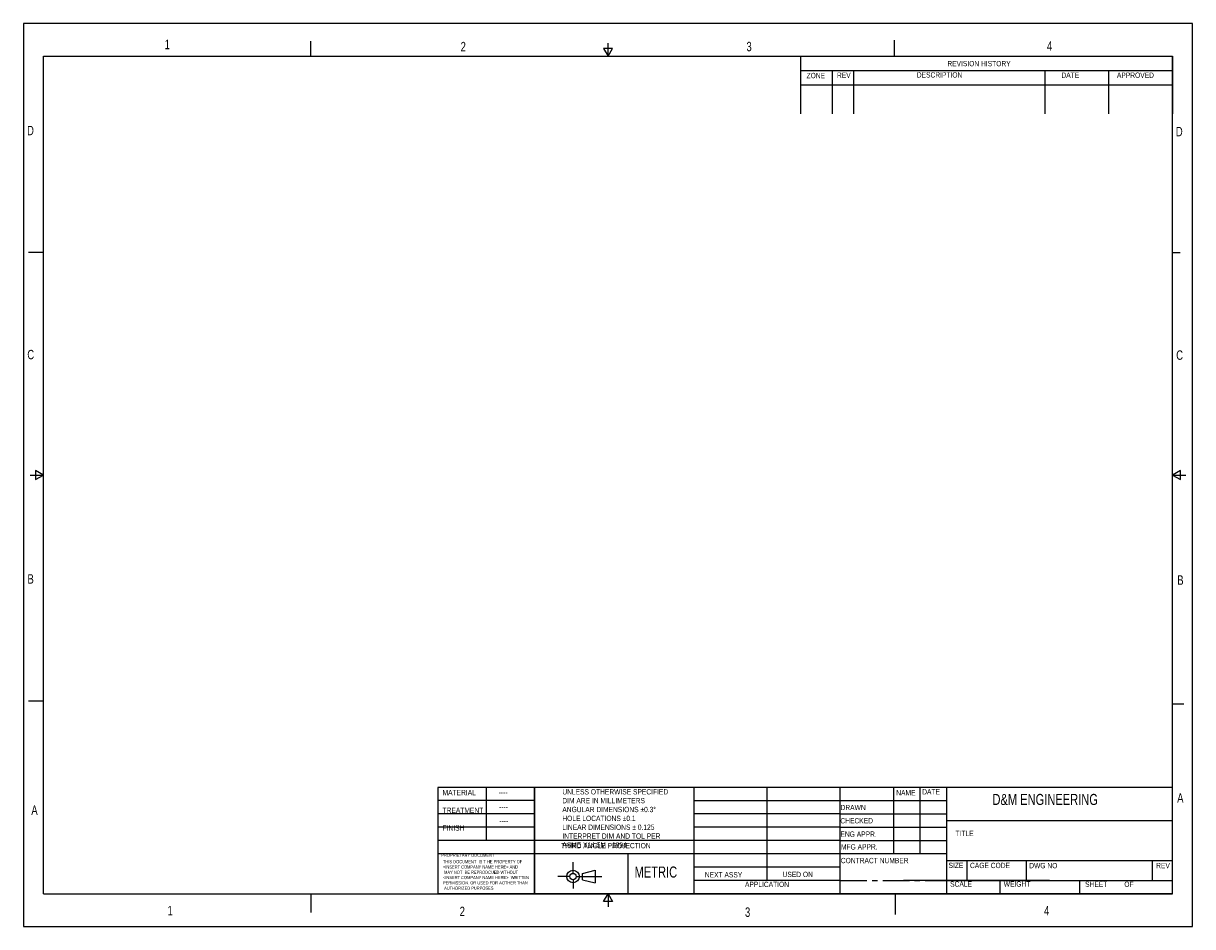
# Model space of a CAD drawing. Extents: x 0 to 559, y 0 to 432.
import ezdxf

# ---------------------------------------------------------------- set-up
doc = ezdxf.new("R2010")
doc.units = 0
doc.linetypes.add('CENTERX2', pattern=[20.32, 12.7, -2.54, 2.54, -2.54])
for name, color, linetype in [('FORMAT_TEXT', 7, 'CONTINUOUS'), ('THICKNESS', 7, 'CONTINUOUS'), ('THIN', 7, 'CONTINUOUS')]:
    doc.layers.add(name, color=color, linetype=linetype)
doc.styles.add('SLDTEXTSTYLE0', font='txt', dxfattribs={"width": 0.75})

# ---------------------------------------------------------------- blocks, each defined once
blk = doc.blocks.new('NOTE1')
at = {"layer": 'FORMAT_TEXT', "char_height": 1.524, "attachment_point": 1, "style": 'SLDTEXTSTYLE0'}
for s, insert in [('THIS DOCUMENT  IS T HE PROPERTY OF ', (0, 0)), ('<INSERT COMPANY NAME HERE> AND', (0, -2.524)), (' MAY NOT  BE REPRODCUED WTHOUT ', (0, -5.048)), ('<INSERT COMPANY NAME HERE>  WRITTEN ', (0, -7.572)), ('PERMISSION, OR USED FOR AOTHER THAN', (0, -10.096)), (' AUTHORIZED PURPOSES.', (0, -12.62))]:
    blk.add_mtext(s, dxfattribs=dict(at, insert=insert))

msp = doc.modelspace()

# ---------------------------------------------------------------- linework, layer by layer
at = {"layer": 'FORMAT_TEXT'}
for p, q in [((267.22, 25.44), (273.22, 26.94)), ((267.22, 22.44), (267.22, 25.44)), ((267.22, 22.44), (273.22, 20.94)), ((273.22, 26.94), (273.22, 20.94))]:
    msp.add_line(p, q, dxfattribs=at)
at = {"layer": 'THICKNESS'}
for p, q in [((558.8, 431.8), (0, 431.8)), ((0, 431.8), (0, 0)), ((558.8, 0), (558.8, 431.8)), ((277.2, 419.86), (279.4, 416.05)), ((281.6, 419.86), (277.2, 419.86)), ((279.4, 416.05), (279.4, 422.4)), ((279.4, 416.05), (281.6, 419.86)), ((9.65, 416.05), (549.15, 416.05)), ((9.65, 15.75), (9.65, 416.05)), ((549.15, 15.75), (549.15, 416.05)), ((5.84, 218.1), (5.84, 213.7)), ((9.65, 215.9), (5.84, 218.1)), ((552.96, 218.1), (549.15, 215.9)), ((552.96, 213.7), (552.96, 218.1)), ((3.3, 215.9), (9.65, 215.9)), ((5.84, 213.7), (9.65, 215.9)), ((549.15, 215.9), (552.96, 213.7)), ((549.15, 215.9), (555.5, 215.9)), ((244.35, 66.55), (198.13, 66.55)), ((320.55, 66.55), (244.35, 66.55)), ((244.35, 15.75), (244.35, 66.55)), ((244.35, 66.55), (244.35, 15.75)), ((390.4, 66.55), (320.55, 66.55)), ((320.55, 15.75), (320.55, 66.55)), ((320.55, 15.75), (320.55, 66.55)), ((549.15, 66.55), (390.4, 66.55)), ((390.4, 15.75), (390.4, 66.55)), ((390.4, 15.75), (390.4, 66.55)), ((441.2, 66.55), (441.2, 15.75)), ((549.15, 15.75), (549.15, 66.55)), ((441.2, 50.8), (549.15, 50.8)), ((549.15, 31.5), (441.2, 31.5)), ((450.85, 31.5), (450.85, 22.1)), ((479.3, 31.5), (479.3, 22.1)), ((539.5, 31.5), (539.5, 22.1)), ((441.2, 22.1), (549.15, 22.1)), ((466.6, 22.1), (466.6, 15.75)), ((504.7, 22.1), (504.7, 15.75)), ((9.65, 15.75), (549.15, 15.75)), ((244.35, 15.75), (198.13, 15.75)), ((320.55, 15.75), (244.35, 15.75)), ((277.2, 11.94), (279.4, 15.75)), ((281.6, 11.94), (277.2, 11.94)), ((279.4, 15.75), (281.6, 11.94)), ((279.4, 15.75), (279.4, 9.4)), ((390.4, 15.75), (320.55, 15.75)), ((549.15, 15.75), (390.4, 15.75)), ((0, 0), (558.8, 0))]:
    msp.add_line(p, q, dxfattribs=at)
at = {"layer": 'THIN'}
for p, q in [((137.41, 416.05), (137.41, 423.37)), ((416.37, 416.05), (416.37, 423.75)), ((371.35, 416.05), (549.15, 416.05)), ((371.35, 416.05), (371.35, 402.36)), ((549.15, 416.05), (549.15, 402.36)), ((371.35, 409.21), (549.15, 409.21)), ((386.59, 409.21), (386.59, 402.36)), ((396.75, 409.21), (396.75, 402.36)), ((488.19, 409.21), (488.19, 402.36)), ((518.67, 409.21), (518.67, 402.36)), ((371.35, 402.36), (549.15, 402.36)), ((371.35, 402.36), (371.35, 388.48)), ((386.59, 402.36), (386.59, 388.48)), ((396.75, 402.36), (396.75, 388.48)), ((488.19, 402.36), (488.19, 388.48)), ((518.67, 402.36), (518.67, 388.48)), ((549.15, 402.36), (549.15, 388.48)), ((9.65, 322.23), (2.38, 322.23)), ((549.15, 322.23), (552.92, 322.23)), ((9.65, 107.8), (2.38, 107.8)), ((549.15, 106.53), (554.58, 106.53)), ((198.13, 66.55), (198.13, 15.75)), ((221.24, 66.55), (221.24, 41.15)), ((355.47, 22.1), (355.47, 66.55)), ((415.8, 66.55), (415.8, 34.88)), ((428.5, 66.55), (428.5, 34.88)), ((221.24, 60.33), (198.13, 60.33)), ((244.35, 60.33), (221.24, 60.33)), ((390.4, 60.2), (320.55, 60.2)), ((390.4, 60.28), (441.2, 60.28)), ((221.24, 53.85), (198.13, 53.85)), ((244.35, 53.85), (221.24, 53.85)), ((390.4, 53.85), (320.55, 53.85)), ((390.4, 53.93), (441.2, 53.93)), ((221.24, 47.5), (198.13, 47.5)), ((244.35, 47.5), (221.24, 47.5)), ((390.4, 47.5), (320.55, 47.5)), ((390.4, 47.58), (441.2, 47.58)), ((244.35, 41.15), (198.13, 41.15)), ((320.55, 41.15), (244.35, 41.15)), ((390.4, 41.15), (320.55, 41.15)), ((390.4, 41.23), (441.2, 41.23)), ((244.35, 34.8), (198.13, 34.8)), ((320.55, 34.8), (244.35, 34.8)), ((288.84, 34.8), (288.84, 15.75)), ((390.4, 34.8), (320.55, 34.8)), ((390.4, 34.88), (441.2, 34.88)), ((262.72, 25.44), (262.72, 30.84)), ((390.4, 28.45), (320.55, 28.45)), ((261.22, 23.94), (255.45, 23.94)), ((262.72, 22.44), (262.72, 18.22)), ((264.22, 23.94), (276.39, 23.94)), ((390.4, 22.1), (320.55, 22.1)), ((490.4, 22.1), (420.55, 22.1)), ((137.41, 15.75), (137.41, 6.75)), ((416.82, 5.83), (416.82, 15.75))]:
    msp.add_line(p, q, dxfattribs=at)
at = {"layer": 'THIN', "linetype": 'CENTERX2'}
for q in [(390.4, 28.45), (490.4, 22.1)]:
    msp.add_line((390.4, 22.1), q, dxfattribs=at)
at = {"layer": 'THIN'}
for radius in [3, 1.5]:
    msp.add_circle((262.72, 23.94), radius, dxfattribs=at)

# ---------------------------------------------------------------- block references
at = {"layer": 'FORMAT_TEXT'}
msp.add_blockref('NOTE1', (200.53, 31.8), dxfattribs=at)

# ---------------------------------------------------------------- texts
at = {"layer": 'FORMAT_TEXT', "attachment_point": 1, "style": 'SLDTEXTSTYLE0'}
for s, insert, char_height in [('1', (67.52, 423.97), 4.5), ('2', (208.98, 422.93), 4.5), ('3', (345.57, 422.97), 4.5), ('4', (489.18, 423.23), 4.5), ('REVISION HISTORY', (441.58, 413.85), 2.54), ('ZONE', (374.3, 408.14), 2.54), ('REV\\P', (388.83, 408.3), 2.54), ('DESCRIPTION', (426.98, 408.44), 2.54), ('DATE', (496.1, 408.3), 2.54), ('APPROVED', (522.62, 408.3), 2.54), ('D', (1.76, 382.82), 4.5), ('D', (550.78, 382.32), 4.5), ('C', (1.88, 275.72), 4.5), ('C', (550.95, 275.47), 4.5), ('B', (1.96, 168.48), 4.5), ('B', (551.46, 167.91), 4.5), ('UNLESS OTHERWISE SPECIFIED\\PDIM ARE IN MILLIMETERS\\PANGULAR DIMENSIONS %%p0.3%%d\\PHOLE LOCATIONS %%p0.1\\PLINEAR DIMENSIONS %%p 0.125\\PINTERPRET DIM AND TOL PER \\PASME Y14.5M - 1994', (257.57, 65.73), 2.54), ('NAME\\P', (417.16, 65.25), 2.54), ('DATE', (429.56, 65.72), 2.54), ('A', (551.43, 63.77), 4.5), ('A', (3.81, 57.92), 4.5), ('DRAWN ', (390.54, 58.22), 2.54), ('CHECKED ', (390.47, 51.88), 2.54), ('ENG APPR.', (390.5, 45.49), 2.54), ('THIRD ANGLE PROJECTION', (256.98, 39.98), 2.54), ('MFG APPR.\\P', (390.74, 39.39), 2.54), ('PROPRIETARY DOCUMENT\\P', (199.79, 34.92), 1.524), ('CONTRACT NUMBER', (390.67, 32.86), 2.54), ('SIZE', (442.14, 30.56), 2.54), ('CAGE CODE', (452.41, 30.51), 2.54), ('DWG NO', (480.72, 30.44), 2.54), ('REV', (541.39, 30.46), 2.54), ('NEXT ASSY', (325.69, 26.06), 2.54), ('USED ON', (362.83, 26.22), 2.54), ('APPLICATION', (344.87, 21.47), 2.54), ('SCALE\\P\\P', (442.92, 21.62), 2.54), ('WEIGHT\\P', (468.53, 21.66), 2.54), ('SHEET\\P', (507.41, 21.54), 2.54), ('OF', (526.16, 21.51), 2.54), ('1', (68.87, 9.9), 4.5), ('2\\P', (208.52, 9.55), 4.5), ('3', (344.87, 9.16), 4.5), ('4', (487.77, 9.82), 4.5)]:
    msp.add_mtext(s, dxfattribs=dict(at, insert=insert, char_height=char_height))
at = {"layer": 'THIN', "attachment_point": 1, "style": 'SLDTEXTSTYLE0'}
for s, insert, char_height in [('MATERIAL\\P\\PTREATMENT\\P\\PFINISH\\P', (200.33, 65.37), 2.54), ('----\\P', (227.12, 65.48), 2.54), ('D&M ENGINEERING\\P', (463.13, 63.44), 5.2917), ('----\\P', (227.3, 58.42), 2.54), ('----\\P', (227.49, 51.94), 2.54), ('TITLE', (445.47, 45.81), 2.54), ('METRIC\\P', (292.11, 28.74), 5.292)]:
    msp.add_mtext(s, dxfattribs=dict(at, insert=insert, char_height=char_height))

doc.saveas('drawing.dxf')
